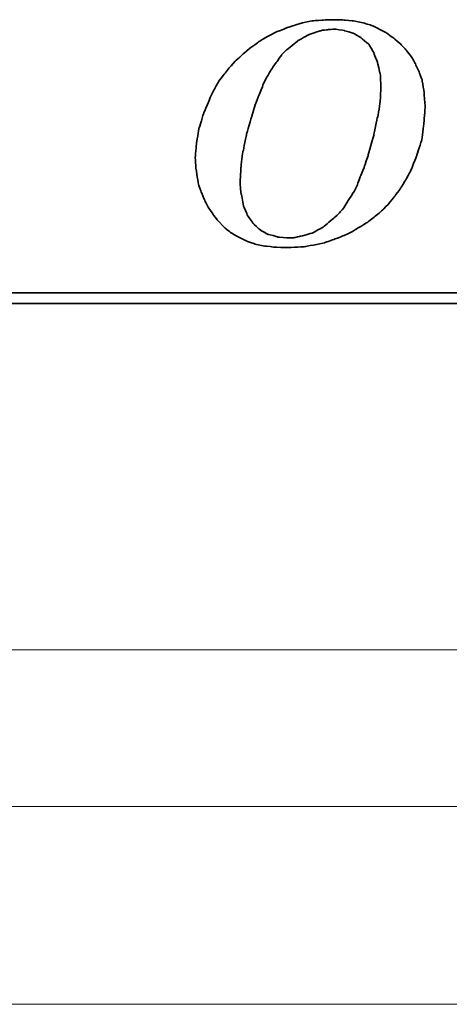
# Model space of a CAD drawing. Header units: millimetres. Extents: x 21 to 338, y 371 to 485.
# Tile 35 of 53: x 262 to 266, y 399 to 409. Entities that reach past the tile are written whole.
import ezdxf

# ---------------------------------------------------------------- set-up
doc = ezdxf.new("R2010")
doc.units = ezdxf.units.MM
for name, color, linetype in [('DIM', 4, 'Continuous'), ('layer 1', 7, 'Continuous'), ('OUT', 3, 'Continuous')]:
    doc.layers.add(name, color=color, linetype=linetype)

# ---------------------------------------------------------------- blocks, each defined once
blk = doc.blocks.new('TBI MOTION logo(完整正式版)')
at = {"layer": 'layer 1', "color": 22, "lineweight": 35}
for points, knots in [([(-11.34375, -6.98375), (-11.34375, -6.98375), (-10.91375, -7.43875), (-10.91375, -7.43875), (-10.91375, -7.43875), (-10.91375, -7.43875), (-10.38625, -7.87125), (-10.38625, -7.87125), (-10.38625, -7.87125), (-10.38625, -7.87125), (-9.81125, -8.20375), (-9.81125, -8.20375), (-9.81125, -8.20375), (-9.81125, -8.20375), (-9.21125, -8.51875), (-9.21125, -8.51875), (-9.21125, -8.51875), (-9.21125, -8.51875), (-8.51625, -8.75875), (-8.51625, -8.75875), (-8.51625, -8.75875), (-8.51625, -8.75875), (-7.77125, -8.90375), (-7.77125, -8.90375), (-7.77125, -8.90375), (-7.77125, -8.90375), (-6.97875, -8.99875), (-6.97875, -8.99875), (-6.97875, -8.99875), (-6.97875, -8.99875), (-6.14125, -9.02375), (-6.14125, -9.02375), (-6.14125, -9.02375), (-6.14125, -9.02375), (-5.37125, -8.99875), (-5.37125, -8.99875), (-5.37125, -8.99875), (-5.37125, -8.99875), (-4.65375, -8.94875), (-4.65375, -8.94875), (-4.65375, -8.94875), (-4.65375, -8.94875), (-3.93375, -8.80625), (-3.93375, -8.80625), (-3.93375, -8.80625), (-3.93375, -8.80625), (-3.21375, -8.66375), (-3.21375, -8.66375), (-3.21375, -8.66375), (-3.21375, -8.66375), (-2.49375, -8.39875), (-2.49375, -8.39875), (-2.49375, -8.39875), (-2.49375, -8.39875), (-1.79875, -8.13375), (-1.79875, -8.13375), (-1.79875, -8.13375), (-1.79875, -8.13375), (-1.17375, -7.84375), (-1.17375, -7.84375), (-1.17375, -7.84375), (-1.17375, -7.84375), (-0.52375, -7.46375), (-0.52375, -7.46375), (-0.52375, -7.46375), (-0.52375, -7.46375), (0.10124, -7.07875), (0.10124, -7.07875), (0.10124, -7.07875), (0.10124, -7.07875), (0.67625, -6.62375), (0.67625, -6.62375), (0.67625, -6.62375), (0.67625, -6.62375), (1.24874, -6.14375), (1.24874, -6.14375), (1.24874, -6.14375), (1.24874, -6.14375), (1.72874, -5.64125), (1.72874, -5.64125), (1.72874, -5.64125), (1.72874, -5.64125), (2.18624, -5.06375), (2.18624, -5.06375), (2.18624, -5.06375), (2.18624, -5.06375), (2.61625, -4.48874), (2.61625, -4.48874), (2.61625, -4.48874), (2.61625, -4.48874), (3.00125, -3.83874), (3.00125, -3.83874), (3.00125, -3.83874), (3.00125, -3.83874), (3.36124, -3.21374), (3.36124, -3.21374), (3.36124, -3.21374), (3.36124, -3.21374), (3.84374, -1.99125), (3.84374, -1.99125), (3.84374, -1.99125), (3.84374, -1.99125), (4.22625, -0.81875), (4.22625, -0.81875), (4.22625, -0.81875), (4.22625, -0.81875), (4.39125, 0.45624), (4.39125, 0.45624), (4.39125, 0.45624), (4.39125, 0.45624), (4.48874, 1.70124), (4.48874, 1.70124), (4.48874, 1.70124), (4.48874, 1.70124), (4.43874, 2.44625), (4.43874, 2.44625), (4.43874, 2.44625), (4.43874, 2.44625), (4.36874, 3.14125), (4.36874, 3.14125), (4.36874, 3.14125), (4.36874, 3.14125), (4.25125, 3.81125), (4.25125, 3.81125), (4.25125, 3.81125), (4.25125, 3.81125), (4.03124, 4.41125), (4.03124, 4.41125), (4.03124, 4.41125), (4.03124, 4.41125), (3.74374, 5.01125), (3.74374, 5.01125), (3.74374, 5.01125), (3.74374, 5.01125), (3.43124, 5.58875), (3.43124, 5.58875), (3.43124, 5.58875), (3.43124, 5.58875), (3.02625, 6.09125), (3.02625, 6.09125), (3.02625, 6.09125), (3.02625, 6.09125), (2.59374, 6.54875), (2.59374, 6.54875), (2.59374, 6.54875), (2.59374, 6.54875), (2.09124, 6.98125), (2.09124, 6.98125), (2.09124, 6.98125), (2.09124, 6.98125), (1.56124, 7.36625), (1.56124, 7.36625), (1.56124, 7.36625), (1.56124, 7.36625), (0.98624, 7.67625), (0.98624, 7.67625), (0.98624, 7.67625), (0.98624, 7.67625), (0.38624, 7.96375), (0.38624, 7.96375), (0.38624, 7.96375), (0.38624, 7.96375), (-0.25875, 8.15625), (-0.25875, 8.15625), (-0.25875, 8.15625), (-0.25875, 8.15625), (-0.98125, 8.30125), (-0.98125, 8.30125), (-0.98125, 8.30125), (-0.98125, 8.30125), (-1.70124, 8.37125), (-1.70124, 8.37125), (-1.70124, 8.37125), (-1.70124, 8.37125), (-2.49375, 8.39624), (-2.49375, 8.39624), (-2.49375, 8.39624), (-2.49375, 8.39624), (-3.28625, 8.37125), (-3.28625, 8.37125), (-3.28625, 8.37125), (-3.28625, 8.37125), (-4.05125, 8.32125), (-4.05125, 8.32125), (-4.05125, 8.32125), (-4.05125, 8.32125), (-4.77375, 8.18125), (-4.77375, 8.18125), (-4.77375, 8.18125), (-4.77375, 8.18125), (-5.51625, 7.96375), (-5.51625, 7.96375), (-5.51625, 7.96375), (-5.51625, 7.96375), (-6.21125, 7.72625), (-6.21125, 7.72625), (-6.21125, 7.72625), (-6.21125, 7.72625), (-6.92875, 7.43625), (-6.92875, 7.43625), (-6.92875, 7.43625), (-6.92875, 7.43625), (-7.57875, 7.10125), (-7.57875, 7.10125), (-7.57875, 7.10125), (-7.57875, 7.10125), (-8.24875, 6.69125), (-8.24875, 6.69125), (-8.24875, 6.69125), (-8.24875, 6.69125), (-8.84875, 6.26125), (-8.84875, 6.26125), (-8.84875, 6.26125), (-8.84875, 6.26125), (-9.42625, 5.78125), (-9.42625, 5.78125), (-9.42625, 5.78125), (-9.42625, 5.78125), (-9.95375, 5.30125), (-9.95375, 5.30125), (-9.95375, 5.30125), (-9.95375, 5.30125), (-10.43375, 4.79624), (-10.43375, 4.79624), (-10.43375, 4.79624), (-10.43375, 4.79624), (-10.88875, 4.22125), (-10.88875, 4.22125), (-10.88875, 4.22125), (-10.88875, 4.22125), (-11.29875, 3.69375), (-11.29875, 3.69375), (-11.29875, 3.69375), (-11.29875, 3.69375), (-11.63375, 3.09125), (-11.63375, 3.09125), (-11.63375, 3.09125), (-11.63375, 3.09125), (-11.91875, 2.49625), (-11.91875, 2.49625), (-11.91875, 2.49625), (-11.91875, 2.49625), (-12.44875, 1.24625), (-12.44875, 1.24625), (-12.44875, 1.24625), (-12.44875, 1.24625), (-12.80875, 0.06874), (-12.80875, 0.06874), (-12.80875, 0.06874), (-12.80875, 0.06874), (-12.99875, -1.07875), (-12.99875, -1.07875), (-12.99875, -1.07875), (-12.99875, -1.07875), (-13.09375, -2.18375), (-13.09375, -2.18375), (-13.09375, -2.18375), (-13.09375, -2.18375), (-13.04875, -2.85375), (-13.04875, -2.85375), (-13.04875, -2.85375), (-13.04875, -2.85375), (-12.97375, -3.50375), (-12.97375, -3.50375), (-12.97375, -3.50375), (-12.97375, -3.50375), (-12.95375, -3.50375), (-12.95375, -3.50375), (-12.95375, -3.50375), (-12.95375, -3.50375), (-12.85375, -4.17375), (-12.85375, -4.17375), (-12.85375, -4.17375), (-12.85375, -4.17375), (-12.63875, -4.77624), (-12.63875, -4.77624), (-12.63875, -4.77624), (-12.63875, -4.77624), (-12.39875, -5.35125), (-12.39875, -5.35125), (-12.39875, -5.35125), (-12.39875, -5.35125), (-12.11375, -5.92875), (-12.11375, -5.92875), (-12.11375, -5.92875), (-12.11375, -5.92875), (-11.75375, -6.45375), (-11.75375, -6.45375), (-11.75375, -6.45375), (-11.75375, -6.45375), (-11.34375, -6.98375), (-11.34375, -6.98375)], [0, 0, 0, 0, 0.01369863, 0.01369863, 0.01369863, 0.01369864, 0.02739726, 0.02739726, 0.02739726, 0.02739727, 0.04109589, 0.04109589, 0.04109589, 0.0410959, 0.05479452, 0.05479452, 0.05479452, 0.05479453, 0.06849315, 0.06849315, 0.06849315, 0.06849316, 0.08219178, 0.08219178, 0.08219178, 0.08219179, 0.09589041, 0.09589041, 0.09589041, 0.09589042, 0.10958904, 0.10958904, 0.10958904, 0.10958905, 0.12328767, 0.12328767, 0.12328767, 0.12328768, 0.1369863, 0.1369863, 0.1369863, 0.13698631, 0.15068493, 0.15068493, 0.15068493, 0.15068494, 0.16438356, 0.16438356, 0.16438356, 0.16438357, 0.17808219, 0.17808219, 0.17808219, 0.1780822, 0.19178082, 0.19178082, 0.19178082, 0.19178083, 0.20547945, 0.20547945, 0.20547945, 0.20547946, 0.21917808, 0.21917808, 0.21917808, 0.21917809, 0.23287671, 0.23287671, 0.23287671, 0.23287672, 0.24657534, 0.24657534, 0.24657534, 0.24657535, 0.26027397, 0.26027397, 0.26027397, 0.26027398, 0.2739726, 0.2739726, 0.2739726, 0.27397261, 0.28767123, 0.28767123, 0.28767123, 0.28767124, 0.30136986, 0.30136986, 0.30136986, 0.30136987, 0.31506849, 0.31506849, 0.31506849, 0.3150685, 0.32876712, 0.32876712, 0.32876712, 0.32876713, 0.34246575, 0.34246575, 0.34246575, 0.34246576, 0.35616438, 0.35616438, 0.35616438, 0.35616439, 0.36986301, 0.36986301, 0.36986301, 0.36986302, 0.38356164, 0.38356164, 0.38356164, 0.38356165, 0.39726027, 0.39726027, 0.39726027, 0.39726028, 0.4109589, 0.4109589, 0.4109589, 0.41095891, 0.42465753, 0.42465753, 0.42465753, 0.42465754, 0.43835616, 0.43835616, 0.43835616, 0.43835617, 0.45205479, 0.45205479, 0.45205479, 0.4520548, 0.46575342, 0.46575342, 0.46575342, 0.46575343, 0.47945205, 0.47945205, 0.47945205, 0.47945206, 0.49315068, 0.49315068, 0.49315068, 0.49315069, 0.50684932, 0.50684932, 0.50684932, 0.50684933, 0.52054795, 0.52054795, 0.52054795, 0.52054796, 0.53424658, 0.53424658, 0.53424658, 0.53424659, 0.54794521, 0.54794521, 0.54794521, 0.54794522, 0.56164384, 0.56164384, 0.56164384, 0.56164385, 0.57534247, 0.57534247, 0.57534247, 0.57534248, 0.5890411, 0.5890411, 0.5890411, 0.58904111, 0.60273973, 0.60273973, 0.60273973, 0.60273974, 0.61643836, 0.61643836, 0.61643836, 0.61643837, 0.63013699, 0.63013699, 0.63013699, 0.630137, 0.64383562, 0.64383562, 0.64383562, 0.64383563, 0.65753425, 0.65753425, 0.65753425, 0.65753426, 0.67123288, 0.67123288, 0.67123288, 0.67123289, 0.68493151, 0.68493151, 0.68493151, 0.68493152, 0.69863014, 0.69863014, 0.69863014, 0.69863015, 0.71232877, 0.71232877, 0.71232877, 0.71232878, 0.7260274, 0.7260274, 0.7260274, 0.72602741, 0.73972603, 0.73972603, 0.73972603, 0.73972604, 0.75342466, 0.75342466, 0.75342466, 0.75342467, 0.76712329, 0.76712329, 0.76712329, 0.7671233, 0.78082192, 0.78082192, 0.78082192, 0.78082193, 0.79452055, 0.79452055, 0.79452055, 0.79452056, 0.80821918, 0.80821918, 0.80821918, 0.80821919, 0.82191781, 0.82191781, 0.82191781, 0.82191782, 0.83561644, 0.83561644, 0.83561644, 0.83561645, 0.84931507, 0.84931507, 0.84931507, 0.84931508, 0.8630137, 0.8630137, 0.8630137, 0.86301371, 0.87671233, 0.87671233, 0.87671233, 0.87671234, 0.89041096, 0.89041096, 0.89041096, 0.89041097, 0.90410959, 0.90410959, 0.90410959, 0.9041096, 0.91780822, 0.91780822, 0.91780822, 0.91780823, 0.93150685, 0.93150685, 0.93150685, 0.93150686, 0.94520548, 0.94520548, 0.94520548, 0.94520549, 0.95890411, 0.95890411, 0.95890411, 0.95890412, 0.97260274, 0.97260274, 0.97260274, 0.97260275, 0.98630137, 0.98630137, 0.98630137, 0.98630138, 1, 1, 1, 1]), ([(-8.77875, 1.03124), (-8.77875, 1.03124), (-8.51625, 1.89625), (-8.51625, 1.89625), (-8.51625, 1.89625), (-8.51625, 1.89625), (-8.20375, 2.66375), (-8.20375, 2.66375), (-8.20375, 2.66375), (-8.20375, 2.66375), (-7.91625, 3.38125), (-7.91625, 3.38125), (-7.91625, 3.38125), (-7.91625, 3.38125), (-7.91625, 3.40624), (-7.91625, 3.40624), (-7.91625, 3.40624), (-7.91625, 3.40624), (-7.57875, 4.07624), (-7.57875, 4.07624), (-7.57875, 4.07624), (-7.57875, 4.07624), (-7.24375, 4.65125), (-7.24375, 4.65125), (-7.24375, 4.65125), (-7.24375, 4.65125), (-7.21875, 4.65125), (-7.21875, 4.65125), (-7.21875, 4.65125), (-7.21875, 4.65125), (-7.21875, 4.67624), (-7.21875, 4.67624), (-7.21875, 4.67624), (-7.21875, 4.67624), (-6.83625, 5.20375), (-6.83625, 5.20375), (-6.83625, 5.20375), (-6.83625, 5.20375), (-6.49875, 5.68625), (-6.49875, 5.68625), (-6.49875, 5.68625), (-6.49875, 5.68625), (-6.49875, 5.70625), (-6.49875, 5.70625), (-6.49875, 5.70625), (-6.49875, 5.70625), (-6.11625, 6.09125), (-6.11625, 6.09125), (-6.11625, 6.09125), (-6.11625, 6.09125), (-6.09125, 6.09125), (-6.09125, 6.09125), (-6.09125, 6.09125), (-6.09125, 6.09125), (-5.27375, 6.76625), (-5.27375, 6.76625), (-5.27375, 6.76625), (-5.27375, 6.76625), (-5.24875, 6.76625), (-5.24875, 6.76625), (-5.24875, 6.76625), (-5.24875, 6.76625), (-5.24875, 6.78625), (-5.24875, 6.78625), (-5.24875, 6.78625), (-5.24875, 6.78625), (-4.38875, 7.26624), (-4.38875, 7.26624), (-4.38875, 7.26624), (-4.38875, 7.26624), (-4.36125, 7.26624), (-4.36125, 7.26624), (-4.36125, 7.26624), (-4.36125, 7.26624), (-3.93375, 7.41125), (-3.93375, 7.41125), (-3.93375, 7.41125), (-3.93375, 7.41125), (-3.47375, 7.55625), (-3.47375, 7.55625), (-3.47375, 7.55625), (-3.47375, 7.55625), (-3.45375, 7.55625), (-3.45375, 7.55625), (-3.45375, 7.55625), (-3.45375, 7.55625), (-3.42875, 7.58124), (-3.42875, 7.58124), (-3.42875, 7.58124), (-3.42875, 7.58124), (-2.97375, 7.62625), (-2.97375, 7.62625), (-2.97375, 7.62625), (-2.97375, 7.62625), (-2.49375, 7.67625), (-2.49375, 7.67625), (-2.49375, 7.67625), (-2.49375, 7.67625), (-2.46875, 7.67625), (-2.46875, 7.67625), (-2.46875, 7.67625), (-2.46875, 7.67625), (-1.70124, 7.58124), (-1.70124, 7.58124), (-1.70124, 7.58124), (-1.70124, 7.58124), (-1.67875, 7.55625), (-1.67875, 7.55625), (-1.67875, 7.55625), (-1.67875, 7.55625), (-1.65375, 7.55625), (-1.65375, 7.55625), (-1.65375, 7.55625), (-1.65375, 7.55625), (-1.03125, 7.36625), (-1.03125, 7.36625), (-1.03125, 7.36625), (-1.03125, 7.36625), (-1.00625, 7.36625), (-1.00625, 7.36625), (-1.00625, 7.36625), (-1.00625, 7.36625), (-0.43124, 7.02624), (-0.43124, 7.02624), (-0.43124, 7.02624), (-0.43124, 7.02624), (-0.40625, 7.00624), (-0.40625, 7.00624), (-0.40625, 7.00624), (-0.40625, 7.00624), (0.12124, 6.57124), (0.12124, 6.57124), (0.12124, 6.57124), (0.12124, 6.57124), (0.14624, 6.54875), (0.14624, 6.54875), (0.14624, 6.54875), (0.14624, 6.54875), (0.17124, 6.52375), (0.17124, 6.52375), (0.17124, 6.52375), (0.17124, 6.52375), (0.55625, 5.89875), (0.55625, 5.89875), (0.55625, 5.89875), (0.55625, 5.89875), (0.55625, 5.87625), (0.55625, 5.87625), (0.55625, 5.87625), (0.55625, 5.87625), (0.84124, 5.15625), (0.84124, 5.15625), (0.84124, 5.15625), (0.84124, 5.15625), (0.84124, 5.13125), (0.84124, 5.13125), (0.84124, 5.13125), (0.84124, 5.13125), (1.03624, 4.31875), (1.03624, 4.31875), (1.03624, 4.31875), (1.03624, 4.31875), (1.05624, 4.31875), (1.05624, 4.31875), (1.05624, 4.31875), (1.05624, 4.31875), (1.05624, 4.29125), (1.05624, 4.29125), (1.05624, 4.29125), (1.05624, 4.29125), (1.10625, 3.33125), (1.10625, 3.33125), (1.10625, 3.33125), (1.10625, 3.33125), (1.10625, 3.30875), (1.10625, 3.30875), (1.10625, 3.30875), (1.10625, 3.30875), (1.05624, 2.20624), (1.05624, 2.20624), (1.05624, 2.20624), (1.05624, 2.20624), (1.05624, 2.18124), (1.05624, 2.18124), (1.05624, 2.18124), (1.05624, 2.18124), (0.86624, 0.93624), (0.86624, 0.93624), (0.86624, 0.93624), (0.86624, 0.93624), (0.84124, 0.93624), (0.84124, 0.93624), (0.84124, 0.93624), (0.84124, 0.93624), (0.55625, -0.45874), (0.55625, -0.45874), (0.55625, -0.45874), (0.55625, -0.45874), (0.12124, -1.99125), (0.12124, -1.99125), (0.12124, -1.99125), (0.12124, -1.99125), (0.12124, -2.01874), (0.12124, -2.01874), (0.12124, -2.01874), (0.12124, -2.01874), (-0.13874, -2.78375), (-0.13874, -2.78375), (-0.13874, -2.78375), (-0.13874, -2.78375), (-0.43124, -3.50375), (-0.43124, -3.50375), (-0.43124, -3.50375), (-0.43124, -3.50375), (-0.69375, -4.19875), (-0.69375, -4.19875), (-0.69375, -4.19875), (-0.69375, -4.19875), (-0.69375, -4.22375), (-0.69375, -4.22375), (-0.69375, -4.22375), (-0.69375, -4.22375), (-0.98125, -4.82374), (-0.98125, -4.82374), (-0.98125, -4.82374), (-0.98125, -4.82374), (-1.00625, -4.82374), (-1.00625, -4.82374), (-1.00625, -4.82374), (-1.00625, -4.82374), (-1.33875, -5.35125), (-1.33875, -5.35125), (-1.33875, -5.35125), (-1.33875, -5.35125), (-1.67875, -5.87875), (-1.67875, -5.87875), (-1.67875, -5.87875), (-1.67875, -5.87875), (-1.67875, -5.90375), (-1.67875, -5.90375), (-1.67875, -5.90375), (-1.67875, -5.90375), (-2.05875, -6.35875), (-2.05875, -6.35875), (-2.05875, -6.35875), (-2.05875, -6.35875), (-2.08375, -6.38375), (-2.08375, -6.38375), (-2.08375, -6.38375), (-2.08375, -6.38375), (-2.46875, -6.74375), (-2.46875, -6.74375), (-2.46875, -6.74375), (-2.46875, -6.74375), (-3.25875, -7.41625), (-3.25875, -7.41625), (-3.25875, -7.41625), (-3.25875, -7.41625), (-3.28625, -7.43875), (-3.28625, -7.43875), (-3.28625, -7.43875), (-3.28625, -7.43875), (-4.12375, -7.91875), (-4.12375, -7.91875), (-4.12375, -7.91875), (-4.12375, -7.91875), (-4.14875, -7.91875), (-4.14875, -7.91875), (-4.14875, -7.91875), (-4.14875, -7.91875), (-4.17125, -7.91875), (-4.17125, -7.91875), (-4.17125, -7.91875), (-4.17125, -7.91875), (-5.03375, -8.15875), (-5.03375, -8.15875), (-5.03375, -8.15875), (-5.03375, -8.15875), (-5.51625, -8.25625), (-5.51625, -8.25625), (-5.51625, -8.25625), (-5.51625, -8.25625), (-5.54125, -8.27875), (-5.54125, -8.27875), (-5.54125, -8.27875), (-5.54125, -8.27875), (-5.56375, -8.27875), (-5.56375, -8.27875), (-5.56375, -8.27875), (-5.56375, -8.27875), (-5.99625, -8.27875), (-5.99625, -8.27875), (-5.99625, -8.27875), (-5.99625, -8.27875), (-6.76375, -8.23125), (-6.76375, -8.23125), (-6.76375, -8.23125), (-6.76375, -8.23125), (-6.78875, -8.23125), (-6.78875, -8.23125), (-6.78875, -8.23125), (-6.78875, -8.23125), (-6.78875, -8.20375), (-6.78875, -8.20375), (-6.78875, -8.20375), (-6.78875, -8.20375), (-7.45875, -8.01375), (-7.45875, -8.01375), (-7.45875, -8.01375), (-7.45875, -8.01375), (-7.48375, -8.01375), (-7.48375, -8.01375), (-7.48375, -8.01375), (-7.48375, -8.01375), (-7.50875, -8.01375), (-7.50875, -8.01375), (-7.50875, -8.01375), (-7.50875, -8.01375), (-8.13125, -7.67875), (-8.13125, -7.67875), (-8.13125, -7.67875), (-8.13125, -7.67875), (-8.15625, -7.65375), (-8.15625, -7.65375), (-8.15625, -7.65375), (-8.15625, -7.65375), (-8.65875, -7.17375), (-8.65875, -7.17375), (-8.65875, -7.17375), (-8.65875, -7.17375), (-8.68375, -7.14875), (-8.68375, -7.14875), (-8.68375, -7.14875), (-8.68375, -7.14875), (-9.08875, -6.57375), (-9.08875, -6.57375), (-9.08875, -6.57375), (-9.08875, -6.57375), (-9.11375, -6.54875), (-9.11375, -6.54875), (-9.11375, -6.54875), (-9.11375, -6.54875), (-9.11375, -6.52875), (-9.11375, -6.52875), (-9.11375, -6.52875), (-9.11375, -6.52875), (-9.40375, -5.85375), (-9.40375, -5.85375), (-9.40375, -5.85375), (-9.40375, -5.85375), (-9.40375, -5.82875), (-9.40375, -5.82875), (-9.40375, -5.82875), (-9.40375, -5.82875), (-9.56875, -4.96875), (-9.56875, -4.96875), (-9.56875, -4.96875), (-9.56875, -4.96875), (-9.59375, -4.94375), (-9.59375, -4.94375), (-9.59375, -4.94375), (-9.59375, -4.94375), (-9.66375, -4.03375), (-9.66375, -4.03375), (-9.66375, -4.03375), (-9.66375, -4.03375), (-9.66375, -4.00875), (-9.66375, -4.00875), (-9.66375, -4.00875), (-9.66375, -4.00875), (-9.59375, -2.85375), (-9.59375, -2.85375), (-9.59375, -2.85375), (-9.59375, -2.85375), (-9.45125, -1.65875), (-9.45125, -1.65875), (-9.45125, -1.65875), (-9.45125, -1.65875), (-9.42625, -1.63375), (-9.42625, -1.63375), (-9.42625, -1.63375), (-9.42625, -1.63375), (-9.16125, -0.33875), (-9.16125, -0.33875), (-9.16125, -0.33875), (-9.16125, -0.33875), (-8.77875, 1.00624), (-8.77875, 1.00624), (-8.77875, 1.00624), (-8.77875, 1.00624), (-8.77875, 1.03124), (-8.77875, 1.03124)], [0, 0, 0, 0, 0.01020408, 0.01020408, 0.01020408, 0.01020409, 0.02040816, 0.02040816, 0.02040816, 0.02040817, 0.03061224, 0.03061224, 0.03061224, 0.03061225, 0.04081633, 0.04081633, 0.04081633, 0.04081634, 0.05102041, 0.05102041, 0.05102041, 0.05102042, 0.06122449, 0.06122449, 0.06122449, 0.0612245, 0.07142857, 0.07142857, 0.07142857, 0.07142858, 0.08163265, 0.08163265, 0.08163265, 0.08163266, 0.09183673, 0.09183673, 0.09183673, 0.09183674, 0.10204082, 0.10204082, 0.10204082, 0.10204083, 0.1122449, 0.1122449, 0.1122449, 0.11224491, 0.12244898, 0.12244898, 0.12244898, 0.12244899, 0.13265306, 0.13265306, 0.13265306, 0.13265307, 0.14285714, 0.14285714, 0.14285714, 0.14285715, 0.15306122, 0.15306122, 0.15306122, 0.15306123, 0.16326531, 0.16326531, 0.16326531, 0.16326532, 0.17346939, 0.17346939, 0.17346939, 0.1734694, 0.18367347, 0.18367347, 0.18367347, 0.18367348, 0.19387755, 0.19387755, 0.19387755, 0.19387756, 0.20408163, 0.20408163, 0.20408163, 0.20408164, 0.21428571, 0.21428571, 0.21428571, 0.21428572, 0.2244898, 0.2244898, 0.2244898, 0.22448981, 0.23469388, 0.23469388, 0.23469388, 0.23469389, 0.24489796, 0.24489796, 0.24489796, 0.24489797, 0.25510204, 0.25510204, 0.25510204, 0.25510205, 0.26530612, 0.26530612, 0.26530612, 0.26530613, 0.2755102, 0.2755102, 0.2755102, 0.27551021, 0.28571429, 0.28571429, 0.28571429, 0.2857143, 0.29591837, 0.29591837, 0.29591837, 0.29591838, 0.30612245, 0.30612245, 0.30612245, 0.30612246, 0.31632653, 0.31632653, 0.31632653, 0.31632654, 0.32653061, 0.32653061, 0.32653061, 0.32653062, 0.33673469, 0.33673469, 0.33673469, 0.3367347, 0.34693878, 0.34693878, 0.34693878, 0.34693879, 0.35714286, 0.35714286, 0.35714286, 0.35714287, 0.36734694, 0.36734694, 0.36734694, 0.36734695, 0.37755102, 0.37755102, 0.37755102, 0.37755103, 0.3877551, 0.3877551, 0.3877551, 0.38775511, 0.39795918, 0.39795918, 0.39795918, 0.39795919, 0.40816327, 0.40816327, 0.40816327, 0.40816328, 0.41836735, 0.41836735, 0.41836735, 0.41836736, 0.42857143, 0.42857143, 0.42857143, 0.42857144, 0.43877551, 0.43877551, 0.43877551, 0.43877552, 0.44897959, 0.44897959, 0.44897959, 0.4489796, 0.45918367, 0.45918367, 0.45918367, 0.45918368, 0.46938776, 0.46938776, 0.46938776, 0.46938777, 0.47959184, 0.47959184, 0.47959184, 0.47959185, 0.48979592, 0.48979592, 0.48979592, 0.48979593, 0.5, 0.5, 0.5, 0.50000001, 0.51020408, 0.51020408, 0.51020408, 0.51020409, 0.52040816, 0.52040816, 0.52040816, 0.52040817, 0.53061224, 0.53061224, 0.53061224, 0.53061225, 0.54081633, 0.54081633, 0.54081633, 0.54081634, 0.55102041, 0.55102041, 0.55102041, 0.55102042, 0.56122449, 0.56122449, 0.56122449, 0.5612245, 0.57142857, 0.57142857, 0.57142857, 0.57142858, 0.58163265, 0.58163265, 0.58163265, 0.58163266, 0.59183673, 0.59183673, 0.59183673, 0.59183674, 0.60204082, 0.60204082, 0.60204082, 0.60204083, 0.6122449, 0.6122449, 0.6122449, 0.61224491, 0.62244898, 0.62244898, 0.62244898, 0.62244899, 0.63265306, 0.63265306, 0.63265306, 0.63265307, 0.64285714, 0.64285714, 0.64285714, 0.64285715, 0.65306122, 0.65306122, 0.65306122, 0.65306123, 0.66326531, 0.66326531, 0.66326531, 0.66326532, 0.67346939, 0.67346939, 0.67346939, 0.6734694, 0.68367347, 0.68367347, 0.68367347, 0.68367348, 0.69387755, 0.69387755, 0.69387755, 0.69387756, 0.70408163, 0.70408163, 0.70408163, 0.70408164, 0.71428571, 0.71428571, 0.71428571, 0.71428572, 0.7244898, 0.7244898, 0.7244898, 0.72448981, 0.73469388, 0.73469388, 0.73469388, 0.73469389, 0.74489796, 0.74489796, 0.74489796, 0.74489797, 0.75510204, 0.75510204, 0.75510204, 0.75510205, 0.76530612, 0.76530612, 0.76530612, 0.76530613, 0.7755102, 0.7755102, 0.7755102, 0.77551021, 0.78571429, 0.78571429, 0.78571429, 0.7857143, 0.79591837, 0.79591837, 0.79591837, 0.79591838, 0.80612245, 0.80612245, 0.80612245, 0.80612246, 0.81632653, 0.81632653, 0.81632653, 0.81632654, 0.82653061, 0.82653061, 0.82653061, 0.82653062, 0.83673469, 0.83673469, 0.83673469, 0.8367347, 0.84693878, 0.84693878, 0.84693878, 0.84693879, 0.85714286, 0.85714286, 0.85714286, 0.85714287, 0.86734694, 0.86734694, 0.86734694, 0.86734695, 0.87755102, 0.87755102, 0.87755102, 0.87755103, 0.8877551, 0.8877551, 0.8877551, 0.88775511, 0.89795918, 0.89795918, 0.89795918, 0.89795919, 0.90816327, 0.90816327, 0.90816327, 0.90816328, 0.91836735, 0.91836735, 0.91836735, 0.91836736, 0.92857143, 0.92857143, 0.92857143, 0.92857144, 0.93877551, 0.93877551, 0.93877551, 0.93877552, 0.94897959, 0.94897959, 0.94897959, 0.9489796, 0.95918367, 0.95918367, 0.95918367, 0.95918368, 0.96938776, 0.96938776, 0.96938776, 0.96938777, 0.97959184, 0.97959184, 0.97959184, 0.97959185, 0.98979592, 0.98979592, 0.98979592, 0.98979593, 1, 1, 1, 1]), ([(75.90875, -9.47875), (75.90875, -9.47875), (75.90875, -12.28625), (75.90875, -12.28625), (75.90875, -12.28625), (75.90875, -12.28625), (75.90875, -12.47875), (75.90875, -12.47875), (75.90875, -12.47875), (75.90875, -12.47875), (75.71625, -12.47875), (75.71625, -12.47875), (75.71625, -12.47875), (75.71625, -12.47875), (-88.32875, -12.47875), (-88.32875, -12.47875), (-88.32875, -12.47875), (-88.32875, -12.47875), (-88.32875, -13.29375), (-88.32875, -13.29375), (-88.32875, -13.29375), (-88.32875, -13.29375), (82.89125, -13.29375), (82.89125, -13.29375), (82.89125, -13.29375), (82.89125, -13.29375), (75.90875, -9.47875), (75.90875, -9.47875)], [0, 0, 0, 0, 0.14285714, 0.14285714, 0.14285714, 0.14285715, 0.28571429, 0.28571429, 0.28571429, 0.2857143, 0.42857143, 0.42857143, 0.42857143, 0.42857144, 0.57142857, 0.57142857, 0.57142857, 0.57142858, 0.71428571, 0.71428571, 0.71428571, 0.71428572, 0.85714286, 0.85714286, 0.85714286, 0.85714287, 1, 1, 1, 1])]:
    blk.add_open_spline(points, degree=3, knots=knots, dxfattribs=at)

msp = doc.modelspace()

# ---------------------------------------------------------------- linework, layer by layer
at = {"layer": 'OUT', "color": 0, "linetype": 'Continuous', "lineweight": 15}
for p, q in [((242.847, 402.5238), (281.1291, 402.5238)), ((281.7276, 401.0238), (242.2485, 401.0238)), ((281.7276, 399.1329), (242.2485, 399.1329))]:
    msp.add_line(p, q, dxfattribs=at)

# ---------------------------------------------------------------- block references
at = {"layer": 'DIM', "color": 7, "xscale": 0.1250977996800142, "yscale": 0.1250977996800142, "zscale": 0.1250977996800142}
msp.add_blockref('TBI MOTION logo(完整正式版)', (265.3061, 407.4982), dxfattribs=at)

doc.saveas('drawing.dxf')
